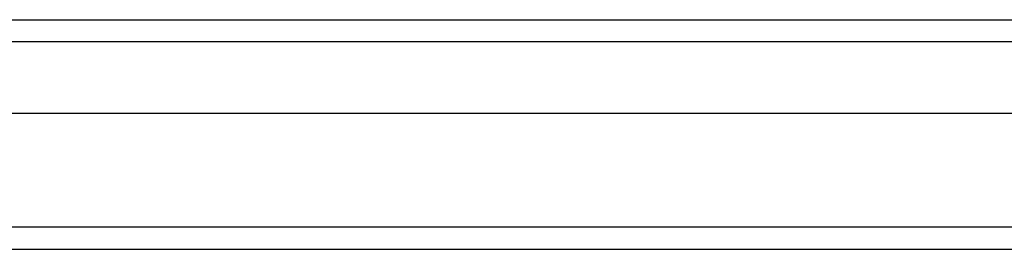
# Model space of a CAD drawing. Header units: inches. Extents: x 3 to 173, y 3 to 113.
# Tile 12 of 57: x 91.223 to 94.916, y 47.338 to 48.199. Entities that reach past the tile are written whole.
import ezdxf

# ---------------------------------------------------------------- set-up
doc = ezdxf.new("R2010")
doc.units = ezdxf.units.IN
doc.header["$LTSCALE"] = 10.4
doc.header["$MEASUREMENT"] = 0
doc.layers.add('Visible Edges(ANSI)', color=7, linetype='Continuous', lineweight=25)
doc.layers.add('Visible Tangent Edges(ANSI)', color=7, linetype='Continuous', lineweight=25)

msp = doc.modelspace()

# ---------------------------------------------------------------- linework, layer by layer
at = {"layer": 'Visible Edges(ANSI)'}
for p, q in [((75.63562, 48.19867), (97.71071, 48.19867)), ((97.71071, 47.84643), (75.63562, 47.84643)), ((74.82726, 47.33762), (98.51907, 47.33762))]:
    msp.add_line(p, q, dxfattribs=at)
at = {"layer": 'Visible Tangent Edges(ANSI)'}
for p, q in [((97.82504, 48.11517), (75.52129, 48.11517)), ((98.51907, 47.42113), (74.82726, 47.42113))]:
    msp.add_line(p, q, dxfattribs=at)

doc.saveas('drawing.dxf')
